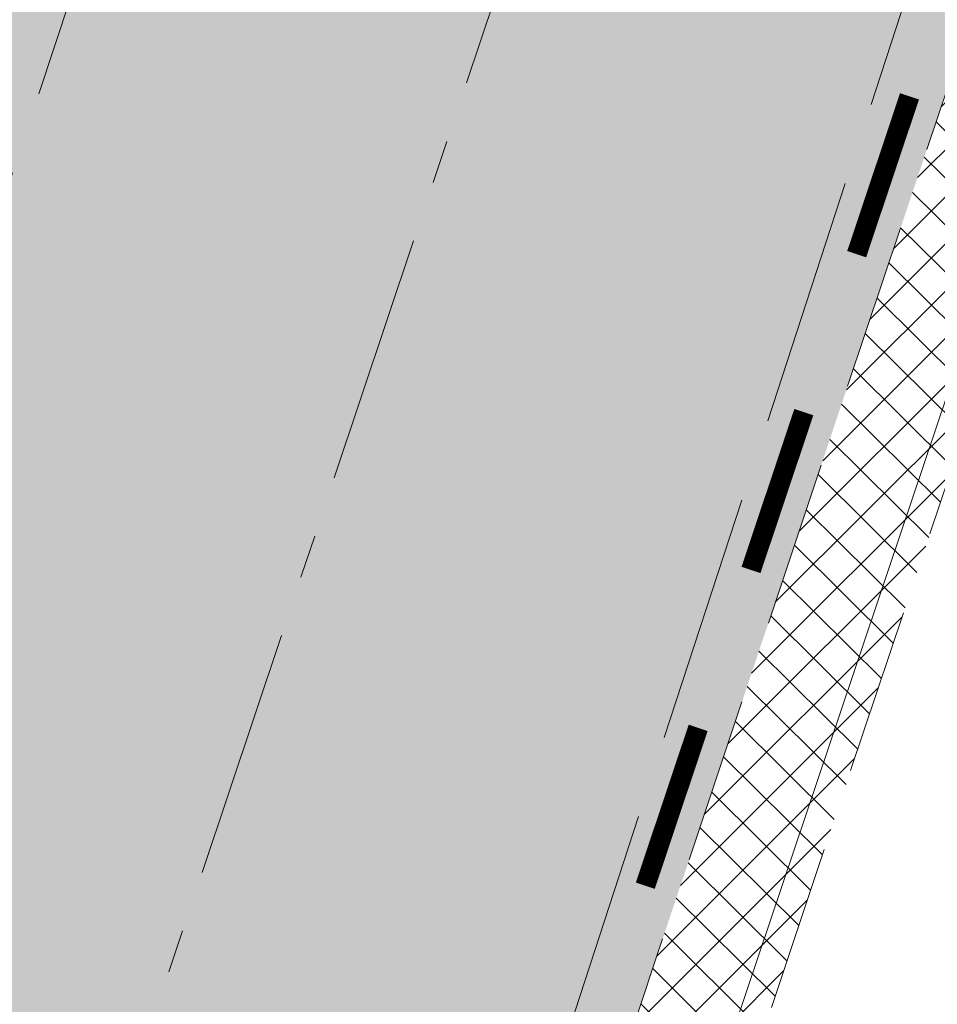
# Model space of a CAD drawing. Header units: metres. Extents: x 6599594 to 6600699, y 5687867 to 5691114.
# Tile 76 of 256: x 6599866.18 to 6599871.69, y 5688608.76 to 5688614.68. Entities that reach past the tile are written whole.
import ezdxf

# ---------------------------------------------------------------- set-up
doc = ezdxf.new("R2010")
doc.units = ezdxf.units.M
doc.header["$MEASUREMENT"] = 0
for name, pattern in [('1', [0]), ('3_EGJE', [2.5, 1.5, -0.3700000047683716, 0.2600001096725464, -0.369999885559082]), ('BUG', [1.5, 1, -0.5]), ('L_0_06', [2, 1.5, -0.5])]:
    doc.linetypes.add(name, pattern=pattern)
doc.layers.add('__gaPoziome', color=7, linetype='CONTINUOUS')
doc.layers.add('zzz.gaHSDomyslna', color=7, linetype='CONTINUOUS')
for name, color, linetype, lineweight in [('_kolor chodnik', 50, '1', 5), ('_kolor jezdnia', 4, '1', 0), ('_kolor pobocze', 211, '1', 5), ('_kolor zjazdy kostka', 7, '1', 5), ('_kolor ścieżka @ 1', 10, '1', 0), ('_krawedz jezdni i pobocza', 7, 'BUG', 15), ('_os', 7, '3_EGJE', 13), ('OT_Komunikacja', 7, 'CONTINUOUS', 0)]:
    doc.layers.add(name, color=color, linetype=linetype, lineweight=lineweight)
pattern_1 = [(45, (0, 0), (-0.1414213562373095, 0.1414213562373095), []), (135, (0, 0), (-0.1414213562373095, -0.1414213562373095), [])]

# ---------------------------------------------------------------- blocks, each defined once
blk = doc.blocks.new('*U1196')
at = {"layer": 'zzz.gaHSDomyslna', "color": 182, "const_width": 0.12}
for points in [[(-88.8814508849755, -265.5185260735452), (-89.19888463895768, -266.4668065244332)], [(-89.51631839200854, -267.4150869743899), (-89.8337521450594, -268.3633674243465)], [(-90.15118589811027, -269.3116478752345), (-90.46861965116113, -270.2599283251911)]]:
    blk.add_lwpolyline(points, dxfattribs=at)

msp = doc.modelspace()

# ---------------------------------------------------------------- hatches: boundary and pattern name
at = {"layer": '_kolor chodnik'}
h = msp.add_hatch(dxfattribs=at)
h.set_pattern_fill('ANSI37', color=256, scale=1.6)
h.set_pattern_definition(pattern_1)
h.paths.add_polyline_path([(6599849.938171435, 5688542.085872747), (6599852.232147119, 5688548.938742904), (6599853.573135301, 5688548.489851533), (6599853.827082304, 5688549.248475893), (6599851.793849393, 5688549.929093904), (6599849.895278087, 5688548.982823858), (6599847.823506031, 5688542.793750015)])
edge = h.paths.add_edge_path()
edge.add_line((6600018.106075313, 5689087.454911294), (6600022.42781917, 5689091.229234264))
edge.add_line((6600022.42781917, 5689091.229234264), (6600020.233254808, 5689093.742094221))
edge.add_line((6600020.233254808, 5689093.742094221), (6600017.159471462, 5689091.057656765))
edge.add_arc((6600023.275194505, 5689085.385140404), 8.34143334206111, 137.1531558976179, 148.8016577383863)
edge.add_line((6600016.140105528, 5689089.706021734), (6600018.106075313, 5689087.454911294))
h.paths.add_polyline_path([(6600038.501784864, 5689187.59229436), (6600037.906968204, 5689187.700586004), (6600037.638296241, 5689186.224843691), (6600038.240083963, 5689186.115282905)])
h.paths.add_polyline_path([(6600069.098302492, 5689360.276020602), (6600068.321239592, 5689360.413462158), (6600068.064048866, 5689358.936495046), (6600068.836639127, 5689358.799546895)])
h.paths.add_polyline_path([(6600082.393785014, 5689362.950258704), (6600082.941124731, 5689366.103121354), (6600081.481377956, 5689366.361351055), (6600080.923159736, 5689363.210828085)])
h.paths.add_polyline_path([(6600074.022236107, 5689388.065861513), (6600072.983907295, 5689388.249860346), (6600072.723374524, 5689386.772538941), (6600073.760538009, 5689386.588865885)])
h.paths.add_polyline_path([(6600105.602402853, 5689486.45426531), (6600106.738797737, 5689489.760539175), (6600105.28818975, 5689490.281952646), (6600104.132785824, 5689486.965912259)])
h.paths.add_polyline_path([(6600132.519778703, 5689678.737346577), (6600131.636986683, 5689678.922259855), (6600131.330470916, 5689677.453953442), (6600132.212256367, 5689677.269208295)])
h.paths.add_polyline_path([(6600156.649397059, 5689798.7449027), (6600156.48800471, 5689797.95886096), (6600157.450195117, 5689797.757316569), (6600157.615023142, 5689798.542205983)])
h.paths.add_polyline_path([(6600189.055358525, 5689948.643107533), (6600187.902868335, 5689948.884512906), (6600187.600024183, 5689947.417400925), (6600188.748131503, 5689947.176379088)])
edge = h.paths.add_edge_path()
edge.add_line((6600204.459383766, 5690032.969035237), (6600204.153258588, 5690031.227801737))
edge.add_arc((6600202.328347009, 5690027.299936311), 4.331100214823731, 41.853001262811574, 65.08011546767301, ccw=False)
edge.add_arc((6600032.903931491, 5690051.979071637), 174.020003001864, 352.8070218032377, 353.495463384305)
edge.add_arc((6600202.372679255, 5690027.343587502), 5.999999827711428, 55.12102442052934, 69.64815978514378)
edge = h.paths.add_edge_path()
edge.add_line((6600205.046027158, 5690040.265402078), (6600204.972740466, 5690038.483452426))
edge.add_arc((6600203.986269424, 5690044.401803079), 5.999999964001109, 279.4630688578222, 294.9140560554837)
edge.add_line((6600206.513819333, 5690038.960158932), (6600206.607027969, 5690041.030672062))
edge.add_arc((6600203.986269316, 5690044.401803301), 4.270000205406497, 284.3702444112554, 307.86193139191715, ccw=False)
edge = h.paths.add_edge_path()
edge.add_arc((6600203.547470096, 5690044.558759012), 6.446878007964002, 324.43500910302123, 356.20133685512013, ccw=False)
edge.add_arc((6600203.986269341, 5690044.401803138), 6.000000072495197, 323.2169970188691, 357.4193489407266)
h.paths.add_polyline_path([(6600208.910055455, 5690121.713696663), (6600208.146285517, 5690121.748120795), (6600207.125602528, 5690121.794124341), (6600209.971605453, 5690121.665851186)])
edge = h.paths.add_edge_path()
edge.add_line((6600238.769818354, 5690481.648294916), (6600240.338176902, 5690490.87374652))
edge.add_line((6600240.338176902, 5690490.87374652), (6600241.251295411, 5690510.829461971))
edge.add_line((6600241.251295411, 5690510.829461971), (6600239.524022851, 5690510.928942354))
edge.add_line((6600239.524022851, 5690510.928942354), (6600238.633343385, 5690491.167757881))
edge.add_line((6600238.633343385, 5690491.167757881), (6600234.579716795, 5690467.661262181))
edge.add_line((6600234.579716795, 5690467.661262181), (6600234.449796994, 5690464.966873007))
edge.add_arc((6600242.443669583, 5690464.607462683), 8.001948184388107, 177.4256737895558, 268.2543056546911)
edge.add_line((6600242.199903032, 5690456.609228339), (6600242.216657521, 5690457.359274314))
edge.add_line((6600242.216657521, 5690457.359274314), (6600242.305257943, 5690458.836738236))
edge.add_arc((6600242.444504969, 5690464.607952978), 5.772894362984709, 177.0298084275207, 268.6178439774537, ccw=False)
edge.add_line((6600236.679365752, 5690464.907083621), (6600236.951876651, 5690470.95443634))
edge.add_line((6600236.951876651, 5690470.95443634), (6600238.15078669, 5690478.210832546))
edge.add_line((6600238.15078669, 5690478.210832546), (6600238.769818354, 5690481.648294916))
h.paths.add_polyline_path([(6600238.769818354, 5690481.648294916), (6600238.15078669, 5690478.210832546), (6600239.670056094, 5690477.930590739), (6600240.266710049, 5690481.376366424)])
edge = h.paths.add_edge_path()
edge.add_line((6600223.366500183, 5690460.339976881), (6600223.278629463, 5690457.997544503))
edge.add_arc((6600220.967166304, 5690465.656339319), 7.999999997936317, 286.7940807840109, 300.2738222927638)
edge.add_line((6600225.000231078, 5690458.747331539), (6600225.240084, 5690461.623695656))
edge.add_arc((6600221.105749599, 5690465.648640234), 5.76999998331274, 293.06724424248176, 315.7681070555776, ccw=False)
edge = h.paths.add_edge_path()
edge.add_arc((6600220.025145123, 5690444.676291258), 5.770000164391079, 37.996647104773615, 59.94382588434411, ccw=False)
edge.add_line((6600224.572175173, 5690448.22839199), (6600224.817793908, 5690451.081798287))
edge.add_arc((6600220.025145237, 5690444.676291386), 7.999999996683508, 53.19588653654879, 68.15166733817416)
edge.add_line((6600223.00235276, 5690452.101669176), (6600222.91504296, 5690449.670427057))
edge = h.paths.add_edge_path()
edge.add_arc((6600221.105749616, 5690465.648640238), 7.999999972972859, 328.0222308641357, 357.0132597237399)
edge.add_line((6600229.094882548, 5690465.23180147), (6600229.218816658, 5690467.593604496))
edge.add_line((6600229.218816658, 5690467.593604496), (6600228.218919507, 5690467.645774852))
edge.add_line((6600228.218919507, 5690467.645774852), (6600227.891778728, 5690461.411918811))
h.paths.add_polyline_path([(6600200.980142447, 5690012.236744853), (6600202.317278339, 5690011.956662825), (6600202.522293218, 5690012.935421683), (6600201.182321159, 5690013.216097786)])
h.paths.add_polyline_path([(6600196.457878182, 5689983.98337835), (6600195.202332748, 5689984.246370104), (6600194.899091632, 5689982.777335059), (6600196.150355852, 5689982.515240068)])
edge = h.paths.add_edge_path()
edge.add_line((6600112.305909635, 5689517.991018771), (6600112.691041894, 5689519.807934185))
edge.add_line((6600112.691041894, 5689519.807934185), (6600113.245521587, 5689522.423769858))
edge.add_line((6600113.245521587, 5689522.423769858), (6600111.553124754, 5689522.782507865))
edge.add_line((6600111.553124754, 5689522.782507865), (6600107.405864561, 5689503.21722655))
edge.add_line((6600107.405864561, 5689503.21722655), (6600099.494506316, 5689480.361667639))
edge.add_line((6600099.494506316, 5689480.361667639), (6600099.182814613, 5689478.891218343))
edge.add_arc((6600107.008997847, 5689477.232359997), 8.000059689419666, 168.0325629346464, 257.7529108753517)
edge.add_line((6600105.311960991, 5689469.414366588), (6600105.784990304, 5689471.593619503))
edge.add_arc((6600107.008927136, 5689477.232314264), 5.769999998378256, 168.0321375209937, 257.7533362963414, ccw=False)
edge.add_line((6600101.364343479, 5689478.42879883), (6600101.647245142, 5689479.76342708))
edge.add_line((6600101.647245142, 5689479.76342708), (6600104.132785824, 5689486.965912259))
edge.add_line((6600104.132785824, 5689486.965912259), (6600105.28818975, 5689490.281952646))
edge.add_line((6600105.28818975, 5689490.281952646), (6600108.240043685, 5689498.809726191))
edge.add_line((6600108.240043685, 5689498.809726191), (6600112.305909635, 5689517.991018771))
h.paths.add_polyline_path([(6600136.009573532, 5689645.499114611), (6600138.333647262, 5689645.012304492), (6600138.661671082, 5689646.578318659), (6600134.869459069, 5689647.372651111)])
at = {"layer": '_kolor jezdnia'}
h = msp.add_hatch(dxfattribs=at)
h.set_pattern_fill('ANSI37', color=4, scale=3.5)
h.set_pattern_definition([(45, (0, 0), (-0.3093592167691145, 0.3093592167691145), []), (135, (0, 0), (-0.3093592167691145, -0.3093592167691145), [])])
edge = h.paths.add_edge_path()
edge.add_line((6599833.066047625, 5688539.933393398), (6599850.649511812, 5688527.983462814))
edge.add_arc((6599857.337592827, 5688536.653968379), 10.95025544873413, 169.5012687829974, 232.3548431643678, ccw=False)
edge.add_arc((6599858.085851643, 5688536.618142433), 11.69295282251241, 162.2507788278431, 169.9967502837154, ccw=False)
edge.add_line((6599846.949484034, 5688540.182754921), (6599847.823506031, 5688542.793750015))
edge.add_line((6599847.823506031, 5688542.793750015), (6599849.895278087, 5688548.982823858))
edge.add_line((6599849.895278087, 5688548.982823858), (6599852.434748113, 5688556.56906746))
edge.add_line((6599852.434748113, 5688556.56906746), (6599928.48625871, 5688783.760284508))
edge.add_line((6599928.48625871, 5688783.760284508), (6599931.025728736, 5688791.34652811))
edge.add_line((6599931.025728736, 5688791.34652811), (6599996.657773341, 5688987.411326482))
edge.add_line((6599996.657773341, 5688987.411326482), (6599999.197243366, 5688994.997570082))
edge.add_line((6599999.197243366, 5688994.997570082), (6600021.930100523, 5689062.908193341))
edge.add_line((6600021.930100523, 5689062.908193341), (6600017.620224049, 5689067.371531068))
edge.add_line((6600017.620224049, 5689067.371531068), (6600016.714558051, 5689064.654078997))
edge.add_line((6600016.714558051, 5689064.654078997), (6600012.423620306, 5689051.835617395))
edge.add_line((6600012.423620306, 5689051.835617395), (6600009.884150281, 5689044.249373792))
edge.add_line((6600009.884150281, 5689044.249373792), (6599977.53516164, 5688947.612159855))
edge.add_line((6599977.53516164, 5688947.612159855), (6599974.995691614, 5688940.025916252))
edge.add_line((6599974.995691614, 5688940.025916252), (6599942.096912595, 5688841.746295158))
edge.add_line((6599942.096912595, 5688841.746295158), (6599939.557442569, 5688834.160051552))
edge.add_line((6599939.557442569, 5688834.160051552), (6599882.679288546, 5688664.246042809))
edge.add_line((6599882.679288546, 5688664.246042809), (6599880.139818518, 5688656.659799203))
edge.add_line((6599880.139818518, 5688656.659799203), (6599852.46454386, 5688573.984527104))
edge.add_line((6599852.46454386, 5688573.984527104), (6599842.470137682, 5688544.127903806))
edge.add_arc((6599835.706422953, 5688546.652910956), 7.219660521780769, 248.5480913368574, 339.52856074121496, ccw=False)
h.paths.add_polyline_path([(6600044.653202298, 5689172.271628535), (6600046.276244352, 5689181.431901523), (6600047.759199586, 5689189.801539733), (6600051.0603021, 5689208.432603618), (6600052.368792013, 5689215.817578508), (6600054.808584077, 5689229.587499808), (6600056.11707399, 5689236.972474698), (6600057.346666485, 5689243.912161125), (6600058.655146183, 5689251.297078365), (6600058.831439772, 5689252.292060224), (6600060.098987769, 5689259.445963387), (6600060.139929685, 5689259.677035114), (6600061.407468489, 5689266.830886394), (6600072.329030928, 5689328.470998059), (6600073.637511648, 5689335.855921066), (6600077.337304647, 5689356.73715072), (6600078.820259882, 5689365.106788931), (6600081.142794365, 5689378.214921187), (6600082.538516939, 5689386.092227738), (6600095.187867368, 5689457.483787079), (6600091.082877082, 5689465.8405575), (6600089.043088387, 5689454.328211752), (6600087.870641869, 5689447.711051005), (6600087.560133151, 5689445.958573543), (6600086.562151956, 5689440.326076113), (6600082.433200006, 5689417.022719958), (6600080.95024477, 5689408.65308175), (6600077.202698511, 5689387.502337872), (6600075.719743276, 5689379.132699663), (6600073.469199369, 5689366.430874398), (6600071.986244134, 5689358.061236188), (6600069.98686466, 5689346.776955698), (6600068.591142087, 5689338.899649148), (6600065.559290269, 5689321.78820693), (6600064.163567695, 5689313.910900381), (6600059.719426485, 5689288.828650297), (6600058.323703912, 5689280.951343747), (6600057.563846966, 5689276.662793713), (6600056.168124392, 5689268.785487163), (6600054.804920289, 5689261.091711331), (6600053.409197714, 5689253.21440478), (6600053.264817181, 5689252.399536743), (6600051.869094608, 5689244.522230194), (6600051.183555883, 5689240.653124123), (6600049.787833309, 5689232.775817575), (6600046.593849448, 5689214.749319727), (6600045.198126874, 5689206.872013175), (6600044.41754409, 5689202.466488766), (6600042.934588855, 5689194.096850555), (6600036.429952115, 5689157.38538759), (6600034.946996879, 5689149.01574938), (6600030.579776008, 5689124.367629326), (6600027.529365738, 5689107.151445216), (6600024.895072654, 5689094.014582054), (6600030.583685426, 5689094.264316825), (6600032.945013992, 5689106.191885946), (6600043.170247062, 5689163.901990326)])
edge = h.paths.add_edge_path()
edge.add_line((6600111.106812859, 5689535.144351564), (6600111.256844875, 5689535.85214863))
edge.add_line((6600111.256844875, 5689535.85214863), (6600112.915748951, 5689543.678261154))
edge.add_line((6600112.915748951, 5689543.678261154), (6600117.304772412, 5689564.384094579))
edge.add_line((6600117.304772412, 5689564.384094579), (6600119.067357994, 5689572.699339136))
edge.add_line((6600119.067357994, 5689572.699339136), (6600120.087667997, 5689577.512794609))
edge.add_line((6600120.087667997, 5689577.512794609), (6600121.642890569, 5689584.849775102))
edge.add_line((6600121.642890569, 5689584.849775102), (6600128.436769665, 5689616.900852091))
edge.add_line((6600128.436769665, 5689616.900852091), (6600129.991992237, 5689624.237832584))
edge.add_line((6600129.991992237, 5689624.237832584), (6600132.660554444, 5689636.827148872))
edge.add_line((6600132.660554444, 5689636.827148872), (6600133.208838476, 5689639.444704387))
edge.add_line((6600133.208838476, 5689639.444704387), (6600134.848957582, 5689647.274775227))
edge.add_line((6600134.848957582, 5689647.274775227), (6600138.97649476, 5689666.979995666))
edge.add_line((6600138.97649476, 5689666.979995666), (6600140.51410642, 5689674.320687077))
edge.add_line((6600140.51410642, 5689674.320687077), (6600145.209128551, 5689696.735129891))
edge.add_line((6600145.209128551, 5689696.735129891), (6600146.746740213, 5689704.075821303))
edge.add_line((6600146.746740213, 5689704.075821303), (6600151.462308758, 5689726.588354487))
edge.add_line((6600151.462308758, 5689726.588354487), (6600152.999920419, 5689733.929045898))
edge.add_line((6600152.999920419, 5689733.929045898), (6600155.244070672, 5689744.642813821))
edge.add_line((6600155.244070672, 5689744.642813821), (6600156.781682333, 5689751.983505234))
edge.add_line((6600156.781682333, 5689751.983505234), (6600161.635515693, 5689775.156126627))
edge.add_line((6600161.635515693, 5689775.156126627), (6600163.378142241, 5689783.475576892))
edge.add_line((6600163.378142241, 5689783.475576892), (6600163.850769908, 5689785.731942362))
edge.add_line((6600163.850769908, 5689785.731942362), (6600167.028500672, 5689800.902704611))
edge.add_line((6600167.028500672, 5689800.902704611), (6600179.49088801, 5689860.399222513))
edge.add_line((6600179.49088801, 5689860.399222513), (6600181.233514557, 5689868.718672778))
edge.add_line((6600181.233514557, 5689868.718672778), (6600181.84713393, 5689871.648144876))
edge.add_line((6600181.84713393, 5689871.648144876), (6600183.384745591, 5689878.988836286))
edge.add_line((6600183.384745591, 5689878.988836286), (6600184.935818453, 5689886.393792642))
edge.add_line((6600184.935818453, 5689886.393792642), (6600186.575937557, 5689894.223863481))
edge.add_line((6600186.575937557, 5689894.223863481), (6600194.05133812, 5689929.912074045))
edge.add_line((6600194.05133812, 5689929.912074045), (6600195.691457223, 5689937.742144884))
edge.add_line((6600195.691457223, 5689937.742144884), (6600202.915799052, 5689972.231779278))
edge.add_line((6600202.915799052, 5689972.231779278), (6600204.555918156, 5689980.061850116))
edge.add_line((6600204.555918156, 5689980.061850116), (6600206.062781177, 5689987.255744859))
edge.add_line((6600206.062781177, 5689987.255744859), (6600207.702900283, 5689995.085815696))
edge.add_line((6600207.702900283, 5689995.085815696), (6600210.232559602, 5690007.162628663))
edge.add_line((6600210.232559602, 5690007.162628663), (6600211.694938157, 5690014.144150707))
edge.add_arc((6600028.177652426, 5690052.584442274), 187.5000004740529, 348.1696294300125, 357.4195276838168)
edge.add_line((6600215.487522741, 5690044.142720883), (6600208.310270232, 5690026.480446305))
edge.add_arc((6600032.903933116, 5690051.97907145), 177.2500013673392, 348.1696294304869, 351.7289130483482, ccw=False)
edge.add_line((6600206.38894146, 5690015.640182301), (6600205.966941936, 5690013.625519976))
edge.add_line((6600205.966941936, 5690013.625519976), (6600204.326822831, 5690005.795449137))
edge.add_line((6600204.326822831, 5690005.795449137), (6600197.076961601, 5689971.183982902))
edge.add_line((6600197.076961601, 5689971.183982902), (6600195.334335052, 5689962.864532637))
edge.add_line((6600195.334335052, 5689962.864532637), (6600193.44722506, 5689953.855305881))
edge.add_line((6600193.44722506, 5689953.855305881), (6600191.909227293, 5689946.512771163))
edge.add_line((6600191.909227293, 5689946.512771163), (6600185.496844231, 5689915.899498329))
edge.add_line((6600185.496844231, 5689915.899498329), (6600183.856521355, 5689908.068454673))
edge.add_line((6600183.856521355, 5689908.068454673), (6600182.066605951, 5689899.523243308))
edge.add_line((6600182.066605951, 5689899.523243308), (6600180.32407057, 5689891.204228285))
edge.add_line((6600180.32407057, 5689891.204228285), (6600174.320344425, 5689862.541919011))
edge.add_line((6600174.320344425, 5689862.541919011), (6600172.577809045, 5689854.222903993))
edge.add_line((6600172.577809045, 5689854.222903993), (6600163.663810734, 5689811.666703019))
edge.add_line((6600163.663810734, 5689811.666703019), (6600162.023782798, 5689803.837067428))
edge.add_line((6600162.023782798, 5689803.837067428), (6600160.924220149, 5689798.587659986))
edge.add_line((6600160.924220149, 5689798.587659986), (6600159.279208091, 5689790.734229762))
edge.add_line((6600159.279208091, 5689790.734229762), (6600157.107250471, 5689780.365115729))
edge.add_line((6600157.107250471, 5689780.365115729), (6600155.462238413, 5689772.511685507))
edge.add_line((6600155.462238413, 5689772.511685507), (6600153.380318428, 5689762.572418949))
edge.add_line((6600153.380318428, 5689762.572418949), (6600151.735124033, 5689754.718118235))
edge.add_line((6600151.735124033, 5689754.718118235), (6600148.586504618, 5689739.686336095))
edge.add_line((6600148.586504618, 5689739.686336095), (6600146.885007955, 5689731.563243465))
edge.add_line((6600146.885007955, 5689731.563243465), (6600141.75088822, 5689707.052510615))
edge.add_line((6600141.75088822, 5689707.052510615), (6600140.110896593, 5689699.223048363))
edge.add_line((6600140.110896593, 5689699.223048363), (6600133.483561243, 5689667.583574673))
edge.add_line((6600133.483561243, 5689667.583574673), (6600131.860394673, 5689659.834436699))
edge.add_line((6600131.860394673, 5689659.834436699), (6600131.740984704, 5689659.26436315))
edge.add_line((6600131.740984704, 5689659.26436315), (6600130.117814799, 5689651.515209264))
edge.add_line((6600130.117814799, 5689651.515209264), (6600127.27873359, 5689637.961189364))
edge.add_line((6600127.27873359, 5689637.961189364), (6600126.924568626, 5689636.290366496))
edge.add_line((6600126.924568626, 5689636.290366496), (6600125.166244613, 5689627.995226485))
edge.add_line((6600125.166244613, 5689627.995226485), (6600118.009503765, 5689594.232298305))
edge.add_line((6600118.009503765, 5689594.232298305), (6600116.25117975, 5689585.937158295))
edge.add_line((6600116.25117975, 5689585.937158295), (6600113.665314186, 5689573.737975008))
edge.add_line((6600113.665314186, 5689573.737975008), (6600111.898534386, 5689565.402943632))
edge.add_line((6600111.898534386, 5689565.402943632), (6600104.889982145, 5689532.339115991))
edge.add_line((6600104.889982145, 5689532.339115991), (6600103.22663594, 5689524.492047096))
edge.add_line((6600103.22663594, 5689524.492047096), (6600096.623876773, 5689493.342605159))
edge.add_line((6600096.623876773, 5689493.342605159), (6600094.968986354, 5689485.535427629))
edge.add_line((6600094.968986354, 5689485.535427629), (6600094.300101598, 5689482.379870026))
edge.add_line((6600094.300101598, 5689482.379870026), (6600099.182814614, 5689478.891218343))
edge.add_line((6600099.182814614, 5689478.891218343), (6600099.494506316, 5689480.361667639))
edge.add_line((6600099.494506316, 5689480.361667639), (6600111.106812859, 5689535.144351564))
edge = h.paths.add_edge_path()
edge.add_arc((6600239.213891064, 5690851.400367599), 10.00000000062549, -2.8342403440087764, 76.13703556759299, ccw=False)
edge.add_line((6600249.201658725, 5690850.905901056), (6600249.082723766, 5690848.503524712))
edge.add_line((6600249.082723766, 5690848.503524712), (6600247.016487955, 5690806.767468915))
edge.add_line((6600247.016487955, 5690806.767468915), (6600246.092398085, 5690789.152178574))
edge.add_line((6600246.092398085, 5690789.152178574), (6600233.768116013, 5690572.015170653))
edge.add_line((6600233.768116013, 5690572.015170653), (6600228.959056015, 5690465.296202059))
edge.add_line((6600228.959056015, 5690465.296202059), (6600234.588724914, 5690465.017134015))
edge.add_line((6600234.588724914, 5690465.017134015), (6600239.262540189, 5690571.767576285))
edge.add_line((6600239.262540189, 5690571.767576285), (6600252.50503885, 5690806.400146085))
edge.add_line((6600252.50503885, 5690806.400146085), (6600254.569211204, 5690848.094521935))
edge.add_arc((6600262.559425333, 5690847.6989487), 7.999999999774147, 76.13703557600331, 177.1657596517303, ccw=False)
edge.add_line((6600264.476229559, 5690855.465921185), (6600241.609896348, 5690861.109083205))
edge = h.paths.add_edge_path()
edge.add_line((6600250.031475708, 5690451.625307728), (6600250.231741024, 5690455.772579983))
edge.add_line((6600250.231741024, 5690455.772579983), (6600246.257763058, 5690456.417303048))
edge.add_line((6600246.257763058, 5690456.417303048), (6600242.171761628, 5690456.61060902))
edge.add_arc((6600242.563100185, 5690464.586983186), 7.985968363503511, 176.9123644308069, 267.1911945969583, ccw=False)
edge.add_line((6600234.588724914, 5690465.017134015), (6600228.959056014, 5690465.296202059))
edge.add_arc((6600220.965133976, 5690465.657286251), 8.002072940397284, 267.8289300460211, 357.413716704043, ccw=False)
edge.add_line((6600220.661989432, 5690457.660957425), (6600212.406915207, 5690458.119572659))
edge.add_line((6600212.406915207, 5690458.119572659), (6600208.431872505, 5690457.817501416))
edge.add_line((6600208.431872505, 5690457.817501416), (6600208.233912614, 5690454.548331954))
edge.add_line((6600208.233912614, 5690454.548331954), (6600212.129565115, 5690453.127270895))
edge.add_line((6600212.129565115, 5690453.127270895), (6600218.640548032, 5690452.76554962))
edge.add_line((6600218.640548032, 5690452.76554962), (6600216.486747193, 5690452.885205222))
edge.add_line((6600216.486747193, 5690452.885205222), (6600220.468905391, 5690452.663974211))
edge.add_arc((6600220.025145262, 5690444.676291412), 7.99999997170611, -0.3386579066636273, 86.8201700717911, ccw=False)
edge.add_line((6600228.025005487, 5690444.629006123), (6600227.803602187, 5690439.649256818))
edge.add_line((6600227.803602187, 5690439.649256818), (6600226.885525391, 5690435.936828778))
edge.add_line((6600226.885525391, 5690435.936828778), (6600225.534849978, 5690405.967249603))
edge.add_line((6600225.534849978, 5690405.967249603), (6600226.115199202, 5690402.187514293))
edge.add_line((6600226.115199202, 5690402.187514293), (6600213.445139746, 5690121.008786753))
edge.add_line((6600213.445139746, 5690121.008786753), (6600213.352800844, 5690118.960058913))
edge.add_line((6600213.352800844, 5690118.960058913), (6600209.980184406, 5690044.131649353))
edge.add_arc((6600203.98626942, 5690044.401803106), 5.999999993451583, 257.4162346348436, 357.41934921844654, ccw=False)
edge.add_line((6600202.679069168, 5690038.545931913), (6600201.589735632, 5690033.666039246))
edge.add_line((6600201.589735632, 5690033.666039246), (6600203.67987942, 5690033.199458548))
edge.add_arc((6600202.372679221, 5690027.343587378), 5.999999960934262, -8.27108729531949, 77.41623506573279, ccw=False)
edge.add_line((6600208.310270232, 5690026.480446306), (6600215.487522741, 5690044.142720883))
edge.add_line((6600215.487522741, 5690044.142720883), (6600216.199687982, 5690059.9446614))
edge.add_line((6600216.199687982, 5690059.9446614), (6600216.537356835, 5690067.437056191))
edge.add_line((6600216.537356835, 5690067.437056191), (6600223.893528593, 5690230.66011469))
edge.add_line((6600223.893528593, 5690230.66011469), (6600224.231197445, 5690238.152509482))
edge.add_line((6600224.231197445, 5690238.152509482), (6600233.507835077, 5690443.987992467))
edge.add_arc((6600241.499722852, 5690443.627812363), 7.999999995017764, 87.29208981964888, 177.4195277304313, ccw=False)
edge.add_line((6600241.877677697, 5690451.618879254), (6600246.021541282, 5690451.422886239))
edge.add_line((6600246.021541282, 5690451.422886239), (6600246.427694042, 5690451.44338883))
edge.add_line((6600246.427694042, 5690451.44338883), (6600246.79397003, 5690451.461878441))
edge.add_line((6600246.79397003, 5690451.461878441), (6600250.031475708, 5690451.625307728))
edge = h.paths.add_edge_path()
edge.add_line((6600007.33756506, 5689086.20374581), (6600006.980466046, 5689080.740822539))
edge.add_line((6600006.980466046, 5689080.740822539), (6600007.229745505, 5689080.720859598))
edge.add_line((6600007.229745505, 5689080.720859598), (6600008.093335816, 5689080.601653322))
edge.add_line((6600008.093335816, 5689080.601653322), (6600008.702681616, 5689080.53831051))
edge.add_arc((6600008.140193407, 5689070.554142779), 9.999999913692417, -18.557800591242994, 86.77547804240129, ccw=False)
edge.add_line((6600017.620224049, 5689067.371531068), (6600021.930100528, 5689062.908193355))
edge.add_arc((6599734.83819726, 5689159.011261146), 302.7499967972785, 341.4922000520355, 343.8640860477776)
edge.add_arc((6600034.895369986, 5689072.315877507), 9.581213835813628, 98.63328270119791, 164.5273290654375, ccw=False)
edge.add_line((6600033.457137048, 5689081.788529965), (6600033.832640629, 5689081.798737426))
edge.add_line((6600033.832640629, 5689081.798737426), (6600034.422462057, 5689082.05700874))
edge.add_line((6600034.422462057, 5689082.05700874), (6600036.833623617, 5689082.139040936))
edge.add_line((6600036.833623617, 5689082.139040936), (6600036.730225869, 5689087.148851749))
edge.add_line((6600036.730225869, 5689087.148851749), (6600036.579860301, 5689087.134303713))
edge.add_arc((6600036.479565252, 5689093.136286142), 6.002820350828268, 169.1687651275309, 270.9573417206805, ccw=False)
edge.add_line((6600030.583685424, 5689094.264316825), (6600024.895072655, 5689094.014582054))
edge.add_arc((6600015.200558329, 5689096.162123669), 9.929528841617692, 271.0943432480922, 347.5094668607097, ccw=False)
edge.add_arc((6600014.909438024, 5689089.646776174), 3.446070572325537, 264.4236009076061, 278.0194998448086, ccw=False)
edge.add_line((6600014.574573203, 5689086.217014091), (6600014.299554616, 5689086.232508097))
edge.add_line((6600014.299554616, 5689086.232508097), (6600010.474232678, 5689086.448019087))
edge.add_line((6600010.474232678, 5689086.448019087), (6600007.33756506, 5689086.20374581))
edge = h.paths.add_edge_path()
edge.add_line((6600105.490725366, 5689463.953528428), (6600106.927559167, 5689464.047234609))
edge.add_line((6600106.927559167, 5689464.047234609), (6600107.835, 5689468.66))
edge.add_line((6600107.835, 5689468.66), (6600105.311960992, 5689469.414366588))
edge.add_arc((6600107.008997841, 5689477.232359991), 8.000059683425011, 168.0325628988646, 257.75291091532, ccw=False)
edge.add_line((6600099.182814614, 5689478.891218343), (6600094.300101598, 5689482.379870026))
edge.add_arc((6600586.245114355, 5689378.104238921), 502.8750369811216, 168.032376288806, 169.9522165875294)
edge.add_line((6600091.082877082, 5689465.8405575), (6600095.187867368, 5689457.483787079))
edge.add_arc((6600103.065173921, 5689456.088064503), 8.000000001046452, 77.7533362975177, 169.9524553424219, ccw=False)
edge.add_line((6600104.762140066, 5689463.906012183), (6600105.490725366, 5689463.953528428))
at = {"layer": '_kolor pobocze'}
h = msp.add_hatch(dxfattribs=at)
h.set_pattern_fill('ANSI37', color=256, scale=1.6)
h.set_pattern_definition(pattern_1)
h.paths.add_polyline_path([(6599932.280385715, 5688783.281118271), (6599932.51846103, 5688783.99232861), (6599930.384830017, 5688784.706554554), (6599928.486258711, 5688783.760284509), (6599900.424162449, 5688699.929447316), (6599901.135372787, 5688699.691372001), (6599929.09885504, 5688783.227616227), (6599930.441347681, 5688783.896730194)])
h.paths.add_polyline_path([(6599863.82305472, 5688584.885679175), (6599865.662092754, 5688584.270067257), (6599865.900168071, 5688584.981277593), (6599863.766537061, 5688585.69550354), (6599861.867965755, 5688584.749233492), (6599852.434748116, 5688556.569067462), (6599852.907883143, 5688555.61978181), (6599862.297350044, 5688583.669249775), (6599862.358334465, 5688583.85143058), (6599862.480562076, 5688584.216565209)])
h.paths.add_polyline_path([(6599865.891775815, 5688591.038664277), (6599865.217260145, 5688592.39199476), (6599901.135372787, 5688699.691372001), (6599900.424162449, 5688699.929447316), (6599864.407435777, 5688592.335477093), (6599865.353705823, 5688590.436905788), (6599867.487336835, 5688589.722679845), (6599867.72541215, 5688590.433890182)])
at = {"layer": '_kolor zjazdy kostka'}
h = msp.add_hatch(dxfattribs=at)
h.set_pattern_fill('ANSI37', color=256, scale=1.6)
h.set_pattern_definition(pattern_1)
h.paths.add_polyline_path([(6600244.137440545, 5690813.934732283), (6600242.369522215, 5690814.022127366), (6600242.097568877, 5690808.528921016), (6600243.865482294, 5690808.441426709)])
h.paths.add_polyline_path([(6600247.012128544, 5690806.679412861), (6600247.442736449, 5690815.377295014), (6600247.393289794, 5690814.378518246), (6600247.113277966, 5690808.722537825)])
h.paths.add_polyline_path([(6600242.297085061, 5690788.088808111), (6600240.958726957, 5690788.155683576), (6600240.648818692, 5690782.664569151), (6600241.987258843, 5690782.599147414)])
h.paths.add_polyline_path([(6600245.558275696, 5690780.919298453), (6600246.037231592, 5690789.405686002), (6600244.985820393, 5690788.453468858), (6600244.612601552, 5690781.981345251)])
h.paths.add_polyline_path([(6600241.348405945, 5690723.711515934), (6600242.272017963, 5690722.691689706), (6600242.749709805, 5690731.155680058), (6600241.698138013, 5690730.203317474), (6600241.472690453, 5690726.27550499)])
h.paths.add_polyline_path([(6600225.772794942, 5690394.589141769), (6600224.731429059, 5690393.637598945), (6600224.461246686, 5690387.644646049), (6600225.412923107, 5690386.603142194)])
h.paths.add_polyline_path([(6600223.012390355, 5690333.280720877), (6600223.372595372, 5690341.272607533), (6600222.32835346, 5690340.318436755), (6600222.058239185, 5690334.324941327)])
h.paths.add_polyline_path([(6600215.496388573, 5690166.390602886), (6600215.856593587, 5690174.382489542), (6600214.812834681, 5690173.428760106), (6600214.542018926, 5690167.435062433)])
h.paths.add_polyline_path([(6600212.446537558, 5690121.053392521), (6600213.399499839, 5690120.010473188), (6600213.788744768, 5690128.503024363), (6600212.745135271, 5690127.54943145)])
h.paths.add_polyline_path([(6600209.977420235, 5690121.665589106), (6600210.225142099, 5690127.162117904), (6600207.346107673, 5690127.291879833), (6600207.119593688, 5690121.794395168)])
h.paths.add_polyline_path([(6600207.950178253, 5690070.725854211), (6600204.880846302, 5690070.828947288), (6600204.643784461, 5690065.333808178), (6600207.702521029, 5690065.204598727)])
h.paths.add_polyline_path([(6600200.981479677, 5690012.236464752), (6600199.969248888, 5690007.339980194), (6600201.282587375, 5690007.064882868), (6600202.31726072, 5690011.956666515)])
h.paths.add_polyline_path([(6600193.613960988, 5689970.406358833), (6600192.398010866, 5689970.660657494), (6600191.286205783, 5689965.274578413), (6600192.486379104, 5689965.023185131)])
h.paths.add_polyline_path([(6600189.061271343, 5689948.671423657), (6600189.98413328, 5689953.050774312), (6600188.818902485, 5689953.32186217), (6600187.908781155, 5689948.91282903)])
h.paths.add_polyline_path([(6600180.976201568, 5689915.317449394), (6600179.952861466, 5689910.421322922), (6600181.008474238, 5689910.200199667), (6600182.033843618, 5689915.09540201)])
h.paths.add_polyline_path([(6600176.508279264, 5689893.538690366), (6600177.476023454, 5689893.335973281), (6600178.603605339, 5689898.719146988), (6600177.636002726, 5689898.922290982)])
h.paths.add_polyline_path([(6600179.28182965, 5689859.401159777), (6600180.522246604, 5689860.211927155), (6600181.057490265, 5689860.561775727), (6600183.598022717, 5689860.029600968), (6600184.726606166, 5689865.412570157), (6600182.186324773, 5689865.943033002), (6600181.604764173, 5689866.832779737), (6600181.024456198, 5689867.720610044)])
h.paths.add_polyline_path([(6600160.200810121, 5689810.862606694), (6600159.232772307, 5689811.065842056), (6600158.207991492, 5689806.171529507), (6600159.175735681, 5689805.968812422)])
h.paths.add_polyline_path([(6600156.49391753, 5689797.987177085), (6600155.463416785, 5689793.068691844), (6600156.431160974, 5689792.865974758), (6600157.461419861, 5689797.784520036)])
edge = h.paths.add_edge_path()
edge.add_arc((6600173.111981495, 5689800.679690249), 5.999999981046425, 204.673115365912, 239.5411154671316, ccw=False)
edge.add_arc((6600173.162096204, 5689800.685330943), 6.047914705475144, 168.3203586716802, 204.5234866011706, ccw=False)
edge.add_line((6600167.239404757, 5689801.9096668), (6600163.651667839, 5689784.781499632))
edge.add_arc((6600169.524220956, 5689783.551410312), 5.999999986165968, 139.2146049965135, 168.1696294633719, ccw=False)
edge.add_arc((6600169.524220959, 5689783.551410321), 5.999999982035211, 96.80962310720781, 139.2146050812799, ccw=False)
edge.add_line((6600168.812796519, 5689789.509083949), (6600170.070461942, 5689795.507731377))
h.paths.add_polyline_path([(6600163.526364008, 5689776.866746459), (6600166.051243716, 5689776.337874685), (6600167.179826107, 5689781.720838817), (6600164.653945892, 5689782.249920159), (6600163.941148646, 5689783.340449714), (6600163.493329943, 5689784.025580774), (6600161.750703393, 5689775.706130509), (6600162.438017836, 5689776.155376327)])
h.paths.add_polyline_path([(6600152.614191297, 5689774.643430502), (6600153.639138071, 5689779.536616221), (6600152.646757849, 5689779.744928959), (6600151.646447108, 5689774.846147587)])
h.paths.add_polyline_path([(6600150.121074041, 5689767.466820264), (6600148.177624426, 5689758.16795459), (6600149.115997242, 5689757.971390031), (6600151.066362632, 5689767.268392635)])
h.paths.add_polyline_path([(6600142.970741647, 5689739.332500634), (6600141.888449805, 5689734.142420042), (6600144.036614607, 5689733.695518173), (6600145.123068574, 5689738.882330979)])
h.paths.add_polyline_path([(6600136.256357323, 5689701.052153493), (6600137.154085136, 5689700.864096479), (6600138.287960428, 5689706.274871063), (6600137.386492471, 5689706.464182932)])
h.paths.add_polyline_path([(6600130.081494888, 5689667.099389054), (6600129.212847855, 5689667.281639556), (6600128.083282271, 5689661.898895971), (6600128.953953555, 5689661.716447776)])
h.paths.add_polyline_path([(6600128.397394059, 5689659.030340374), (6600127.554144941, 5689659.207226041), (6600126.49340855, 5689653.810049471), (6600127.269860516, 5689653.647397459)])
h.paths.add_polyline_path([(6600134.990411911, 5689640.633636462), (6600137.30714639, 5689640.148363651), (6600138.339560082, 5689645.040620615), (6600136.015486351, 5689645.500958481), (6600135.435178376, 5689646.388788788), (6600134.8548704, 5689647.276619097), (6600133.214751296, 5689639.446548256), (6600134.102581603, 5689640.026856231)])
h.paths.add_polyline_path([(6600122.164164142, 5689634.294831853), (6600121.024067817, 5689628.914244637), (6600122.015114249, 5689628.705875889), (6600123.155614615, 5689634.086346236)])
h.paths.add_polyline_path([(6600114.54207576, 5689593.450769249), (6600113.493359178, 5689593.398339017), (6600112.364315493, 5689588.045694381), (6600113.29076438, 5689587.54753241)])
h.paths.add_polyline_path([(6600110.194543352, 5689572.941097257), (6600109.20781945, 5689573.148880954), (6600108.067717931, 5689567.768269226), (6600109.05014319, 5689567.535215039)])
h.paths.add_polyline_path([(6600119.083213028, 5689565.540446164), (6600119.089125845, 5689565.542290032), (6600121.462438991, 5689565.065690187), (6600122.598093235, 5689570.447168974), (6600120.229622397, 5689570.949214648), (6600119.651446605, 5689571.8119627), (6600119.073270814, 5689572.727655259), (6600117.310757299, 5689564.412754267)])
h.paths.add_polyline_path([(6600101.698666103, 5689532.937884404), (6600100.730666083, 5689533.141679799), (6600099.694214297, 5689528.250234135), (6600100.669121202, 5689528.045267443)])
h.paths.add_polyline_path([(6600094.064021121, 5689496.827028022), (6600093.080194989, 5689497.033910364), (6600092.036590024, 5689492.143967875), (6600093.038865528, 5689491.933250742)])
h.paths.add_polyline_path([(6600083.709836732, 5689453.74980843), (6600082.738586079, 5689448.336231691), (6600084.647281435, 5689448.027407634), (6600085.606840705, 5689453.416583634)])
h.paths.add_polyline_path([(6600084.434394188, 5689446.82589514), (6600083.348896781, 5689447.018140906), (6600082.567374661, 5689442.58660872), (6600083.649300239, 5689442.394910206)])
h.paths.add_polyline_path([(6600078.04194071, 5689410.721110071), (6600078.996952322, 5689416.137564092), (6600078.054833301, 5689416.304853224), (6600077.111232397, 5689410.886043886)])
h.paths.add_polyline_path([(6600072.911565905, 5689386.768652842), (6600071.960466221, 5689381.312635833), (6600072.800073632, 5689381.16322159), (6600073.766450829, 5689386.590709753)])
h.paths.add_polyline_path([(6600082.887400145, 5689379.432062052), (6600085.278102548, 5689379.03494316), (6600086.160383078, 5689383.956496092), (6600083.759726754, 5689384.355378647), (6600083.152078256, 5689385.224725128), (6600082.544429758, 5689386.094071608), (6600081.148707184, 5689378.216765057), (6600082.018053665, 5689378.824413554)])
h.paths.add_polyline_path([(6600080.731401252, 5689363.247695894), (6600080.041469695, 5689363.369939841), (6600079.433821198, 5689364.239286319), (6600078.8261727, 5689365.1086328), (6600077.343217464, 5689356.73899459), (6600078.212563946, 5689357.346643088), (6600079.081910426, 5689357.954291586), (6600081.429189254, 5689357.564866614), (6600082.388748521, 5689362.980514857)])
h.paths.add_polyline_path([(6600069.104215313, 5689360.304336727), (6600070.063917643, 5689365.720487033), (6600069.2708267, 5689365.861009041), (6600068.327152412, 5689360.441778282)])
h.paths.add_polyline_path([(6600066.550616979, 5689345.891799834), (6600065.546169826, 5689346.069805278), (6600064.677796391, 5689341.145792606), (6600065.678290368, 5689340.968483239)])
h.paths.add_polyline_path([(6600061.138656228, 5689321.077501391), (6600060.270282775, 5689316.15348863), (6600061.250715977, 5689315.979734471), (6600062.127590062, 5689320.902245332)])
h.paths.add_polyline_path([(6600055.325252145, 5689288.11325564), (6600054.456878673, 5689283.189242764), (6600055.410852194, 5689283.020177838), (6600056.283178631, 5689287.917022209)])
h.paths.add_polyline_path([(6600048.045675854, 5689182.819289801), (6600050.371939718, 5689182.407116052), (6600051.31444535, 5689187.67761207), (6600048.980409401, 5689188.064690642), (6600048.372760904, 5689188.934037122), (6600047.765112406, 5689189.803383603), (6600046.306982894, 5689181.603992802), (6600046.972918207, 5689182.069462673)])
h.paths.add_polyline_path([(6600040.943690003, 5689201.374141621), (6600039.339175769, 5689201.66987967), (6600038.429882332, 5689196.244216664), (6600039.984130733, 5689195.958493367)])
h.paths.add_polyline_path([(6600032.993704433, 5689156.473759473), (6600032.278185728, 5689156.600537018), (6600031.299242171, 5689151.188930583), (6600032.034145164, 5689151.058111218)])
h.paths.add_polyline_path([(6600026.309179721, 5689123.603833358), (6600025.417362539, 5689118.683970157), (6600026.271201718, 5689118.532684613), (6600027.143528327, 5689123.456001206)])
h.paths.add_polyline_path([(6600013.302986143, 5689054.462576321), (6600015.842456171, 5689062.048819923), (6600014.576741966, 5689061.417973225), (6600012.672139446, 5689055.728290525)])
h.paths.add_polyline_path([(6599974.547216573, 5688938.686171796), (6599977.086686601, 5688946.272415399), (6599975.820972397, 5688945.641568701), (6599973.916369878, 5688939.951886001)])
h.paths.add_polyline_path([(6599942.102825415, 5688841.748139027), (6599940.837111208, 5688841.117292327), (6599938.932508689, 5688835.427609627), (6599939.563355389, 5688834.161895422)])
h.paths.add_polyline_path([(6599882.685201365, 5688664.247886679), (6599881.419487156, 5688663.617039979), (6599879.514884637, 5688657.927357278), (6599880.145731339, 5688656.661643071)])
h.paths.add_polyline_path([(6599851.799762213, 5688549.930937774), (6599853.832995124, 5688549.250319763), (6599855.42016389, 5688553.991722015), (6599853.386930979, 5688554.672340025), (6599852.913795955, 5688555.621625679), (6599852.440660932, 5688556.570911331), (6599849.901190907, 5688548.984667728)])
h.paths.add_polyline_path([(6600233.581687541, 5690586.458647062), (6600234.520016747, 5690585.337735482), (6600234.976631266, 5690593.428266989), (6600233.922640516, 5690592.499827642)])
h.paths.add_polyline_path([(6600231.72837122, 5690526.750719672), (6600230.676277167, 5690525.793817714), (6600230.420013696, 5690519.782861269), (6600231.363586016, 5690518.655686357)])
h.paths.add_polyline_path([(6600237.577122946, 5690639.505119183), (6600236.516490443, 5690638.540451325), (6600236.176926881, 5690632.541599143), (6600237.1204992, 5690631.41442423)])
h.paths.add_polyline_path([(6600238.927801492, 5690681.139540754), (6600239.8637879, 5690680.021427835), (6600240.320411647, 5690688.112122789), (6600239.268317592, 5690687.155220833)])
h.paths.add_polyline_path([(6600218.12228406, 5690224.814875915), (6600217.079933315, 5690223.86243318), (6600216.809648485, 5690217.865326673), (6600217.762143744, 5690216.822918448)])
h.paths.add_polyline_path([(6600219.363739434, 5690274.535639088), (6600220.31588625, 5690273.493612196), (6600220.675810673, 5690281.480778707), (6600219.633750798, 5690280.528598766)])
h.paths.add_polyline_path([(6600168.759867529, 5689856.554734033), (6600169.729143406, 5689856.3516961), (6600170.857343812, 5689861.737822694), (6600169.889741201, 5689861.940966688)])
h.paths.add_polyline_path([(6600168.841833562, 5689852.115601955), (6600167.871405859, 5689852.319339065), (6600166.844894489, 5689847.425845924), (6600167.816759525, 5689847.221809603)])
at = {"layer": '_kolor ścieżka @ 1'}
h = msp.add_hatch(dxfattribs=at)
h.set_pattern_fill('ANSI37', color=10, scale=1.8)
h.set_pattern_definition([(45, (0, 0), (-0.1590990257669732, 0.1590990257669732), []), (135, (0, 0), (-0.1590990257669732, -0.1590990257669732), [])])
edge = h.paths.add_edge_path()
edge.add_line((6599877.145262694, 5688659.244027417), (6599854.614951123, 5688591.938475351))
edge.add_line((6599854.614951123, 5688591.938475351), (6599854.214414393, 5688589.387325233))
edge.add_line((6599854.214414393, 5688589.387325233), (6599839.435327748, 5688545.233719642))
edge.add_arc((6599834.523035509, 5688547.748213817), 5.518450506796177, 246.51508714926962, 332.8930934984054, ccw=False)
edge.add_line((6599832.323891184, 5688542.686883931), (6599836.925902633, 5688539.594394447))
edge.add_arc((6599835.881373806, 5688546.52869976), 7.012533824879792, 278.5661808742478, 339.9794081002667)
edge.add_line((6599842.470137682, 5688544.127903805), (6599857.359687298, 5688588.607952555))
edge.add_line((6599857.359687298, 5688588.607952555), (6599857.303782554, 5688591.591210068))
edge.add_line((6599857.303782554, 5688591.591210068), (6599879.508971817, 5688657.925513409))
edge.add_line((6599879.508971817, 5688657.925513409), (6599879.193548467, 5688658.558370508))
edge.add_line((6599879.193548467, 5688658.558370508), (6599877.145262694, 5688659.244027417))
h.paths.add_polyline_path([(6599879.193548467, 5688658.558370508), (6599879.508971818, 5688657.925513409), (6599881.413574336, 5688663.615196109), (6599880.780717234, 5688663.299772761), (6599878.732431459, 5688663.985429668), (6599877.145262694, 5688659.244027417)])
h.paths.add_polyline_path([(6599938.92659587, 5688835.425765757), (6599938.611172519, 5688836.058622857), (6599936.562886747, 5688836.744279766), (6599878.732431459, 5688663.985429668), (6599880.780717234, 5688663.299772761), (6599881.413574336, 5688663.615196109)])
h.paths.add_polyline_path([(6599974.364844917, 5688941.291630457), (6599974.049421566, 5688941.924487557), (6599972.001135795, 5688942.610144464), (6599936.562886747, 5688836.744279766), (6599938.611172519, 5688836.058622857), (6599938.92659587, 5688835.425765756)])
h.paths.add_polyline_path([(6599974.049421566, 5688941.924487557), (6599974.364844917, 5688941.291630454), (6600009.253303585, 5689045.515087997), (6600008.937880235, 5689046.147945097), (6600006.889594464, 5689046.833602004), (6599972.001135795, 5688942.610144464)])
h.paths.add_polyline_path([(6600008.937880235, 5689046.147945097), (6600009.253303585, 5689045.515087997), (6600011.157906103, 5689051.204770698), (6600010.525049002, 5689050.889347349), (6600008.476763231, 5689051.575004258), (6600006.889594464, 5689046.833602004)])
edge = h.paths.add_edge_path()
edge.add_arc((6599858.085851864, 5688536.618142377), 11.69295304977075, 162.2507788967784, 169.9967501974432)
edge.add_line((6599846.570656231, 5688538.649255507), (6599849.824991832, 5688528.706403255))
edge.add_line((6599849.824991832, 5688528.706403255), (6599853.13552, 5688528.731057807))
edge.add_line((6599853.13552, 5688528.731057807), (6599849.868997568, 5688538.728963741))
edge.add_line((6599849.868997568, 5688538.728963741), (6599850.886451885, 5688541.768438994))
edge.add_line((6599850.886451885, 5688541.768438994), (6599849.938171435, 5688542.085872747))
edge.add_line((6599849.938171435, 5688542.085872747), (6599847.823506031, 5688542.793750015))
edge.add_line((6599847.823506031, 5688542.793750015), (6599846.949484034, 5688540.182754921))
edge = h.paths.add_edge_path()
edge.add_arc((6600008.743460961, 5689068.123037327), 7.659999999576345, 341.4922000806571, 372.1491631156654)
edge.add_line((6600016.231900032, 5689069.735141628), (6600014.371922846, 5689078.374983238))
edge.add_arc((6600008.140193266, 5689070.554142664), 10.00000004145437, 51.45178747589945, 78.26461791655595)
edge.add_line((6600010.174112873, 5689080.345116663), (6600010.018184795, 5689077.57739322))
edge.add_arc((6600009.814745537, 5689075.098871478), 2.486856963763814, 14.594442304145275, 85.30763078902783, ccw=False)
edge.add_line((6600012.221360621, 5689075.725498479), (6600013.747330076, 5689068.63716722))
edge.add_line((6600013.747330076, 5689068.63716722), (6600013.596857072, 5689066.921144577))
edge.add_line((6600013.596857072, 5689066.921144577), (6600008.476763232, 5689051.575004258))
edge.add_line((6600008.476763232, 5689051.575004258), (6600010.525049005, 5689050.889347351))
edge.add_line((6600010.525049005, 5689050.889347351), (6600011.157906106, 5689051.204770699))
edge.add_line((6600011.157906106, 5689051.204770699), (6600016.007289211, 5689065.69149478))

# ---------------------------------------------------------------- linework, layer by layer
at = {"layer": '_krawedz jezdni i pobocza'}
for p, q in [((6600021.930100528, 5689062.908193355), (6599864.407435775, 5688592.335477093)), ((6599929.098855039, 5688783.227616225), (6599865.217260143, 5688592.391994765))]:
    msp.add_line(p, q, dxfattribs=at)
at = {"layer": '_os'}
msp.add_line((6600019.32232929, 5689063.781136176), (6599841.949959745, 5688533.910733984), dxfattribs=at)
at = {"layer": 'OT_Komunikacja', "linetype": 'L_0_06', "flags": 128}
msp.add_lwpolyline([(6599830.381, 5688541.518), (6599832.43, 5688540.17), (6599834.032999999, 5688539.808999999), (6599835.899000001, 5688539.769), (6599838.229, 5688540.283), (6599839.801, 5688541.378), (6599840.957000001, 5688542.641999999), (6599841.946, 5688544.233), (6599842.981, 5688546.463000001), (6599844.54, 5688549.766), (6599847.802, 5688558.673999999), (6599859.215999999, 5688593.004), (6599869.316, 5688623.313), (6599880.054, 5688655.461), (6599887.112, 5688676.928000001), (6599898.514, 5688710.594), (6599908.271, 5688739.608), (6599919.396, 5688772.84), (6599928.325, 5688799.898), (6599938.810999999, 5688831.006), (6599950.421, 5688865.375999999), (6599958.497000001, 5688888.960999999), (6599970.528, 5688925.428), (6599978.860999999, 5688950.605999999), (6599989.609, 5688982.858000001), (6599998.617999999, 5689010.071000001), (6600012.734, 5689051.822999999), (6600018.488999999, 5689069.467), (6600021.036000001, 5689068.575), (6600023.247, 5689067.867), (6600017.518000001, 5689050.600999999), (6600003.368, 5689008.782), (6599994.355999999, 5688981.576999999), (6599983.461999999, 5688948.918999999), (6599975.107999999, 5688923.722000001), (6599962.815999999, 5688887.686), (6599954.794, 5688863.779), (6599943.492999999, 5688829.895), (6599932.869999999, 5688798.349000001), (6599924.065999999, 5688771.694), (6599912.638000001, 5688737.741999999), (6599903.06, 5688709.048), (6599891.75, 5688675.233), (6599884.692999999, 5688654.154), (6599873.725, 5688621.617999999), (6599863.844999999, 5688591.383), (6599852.386, 5688557.182000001), (6599849.157, 5688547.781999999), (6599847.243, 5688541.844999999), (6599846.552, 5688538.332), (6599846.448, 5688536.110000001), (6599846.752000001, 5688533.656), (6599847.53, 5688531.899), (6599849.014000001, 5688530.028), (6599851.005, 5688527.600999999), (6599864.999, 5688518.208), (6599870.235, 5688514.64), (6599868.129999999, 5688511.801), (6599866.941, 5688509.679), (6599847.255, 5688522.615000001), (6599839.452999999, 5688528.171), (6599826.778999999, 5688536.641), (6599806.084999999, 5688550.355000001), (6599808.095, 5688552.987), (6599809.804999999, 5688555.463000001)], close=True, dxfattribs=at)
at = {"layer": 'OT_Komunikacja', "linetype": 'Continuous', "flags": 128}
msp.add_lwpolyline([(6599957.901999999, 5688862.553999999), (6599946.478, 5688828.588999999), (6599936.275000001, 5688797.824), (6599926.778, 5688770.843999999), (6599915.355, 5688736.855000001), (6599905.953, 5688708.117), (6599895.899, 5688677.673), (6599894.707, 5688674.2), (6599887.480999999, 5688653.366000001), (6599876.454, 5688621.082), (6599866.355, 5688590.394), (6599864.541, 5688590.985000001), (6599874.723, 5688621.278), (6599885.417, 5688653.937999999), (6599892.849999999, 5688674.877000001), (6599903.952, 5688708.738), (6599913.594, 5688737.356), (6599924.864000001, 5688771.427), (6599934.164, 5688798.044999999), (6599944.246000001, 5688829.515), (6599955.821999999, 5688863.105)], dxfattribs=at)

# ---------------------------------------------------------------- block references
at = {"layer": '__gaPoziome'}
msp.add_blockref('*U1196', (6599960.402474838, 5688879.734715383), dxfattribs=at)

doc.saveas('drawing.dxf')
